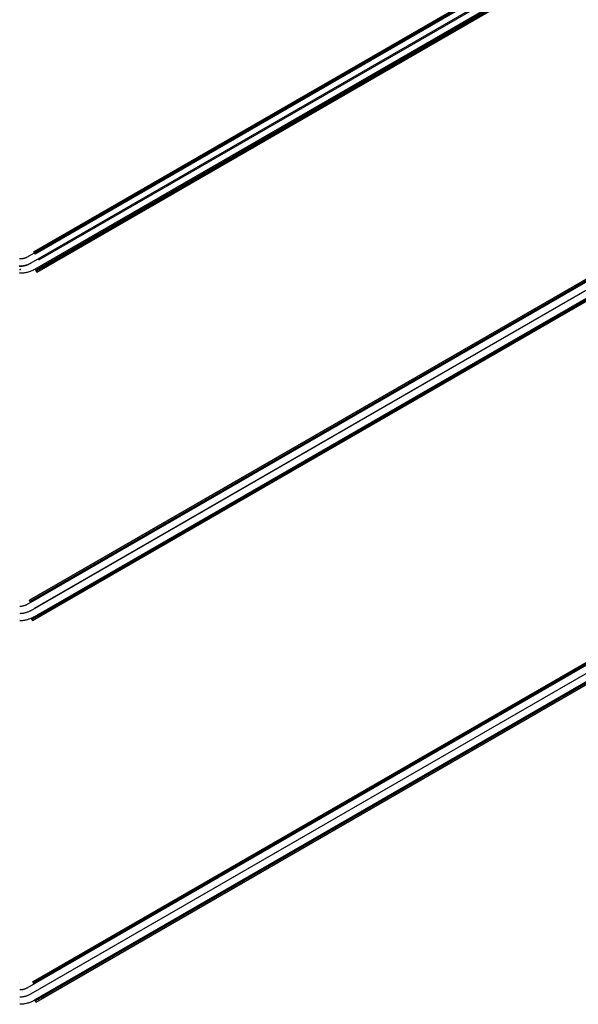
# Model space of a CAD drawing. Header units: millimetres. Extents: x -356 to 356, y -410 to 410.
# Tile 3 of 126: x 0 to 117, y -410 to -204. Entities that reach past the tile are written whole.
import ezdxf

# ---------------------------------------------------------------- set-up
doc = ezdxf.new("R2010")
doc.units = ezdxf.units.MM
doc.header["$MEASUREMENT"] = 0
doc.layers.add('1', color=7, linetype='Continuous')

msp = doc.modelspace()

# ---------------------------------------------------------------- linework, layer by layer
at = {"layer": '1', "color": 252}
for points in [[(218.59, -127.91), (1.59, -253.19)], [(219.34, -129.21), (2.34, -254.49)], [(219.34, -129.21), (2.34, -254.49)], [(2.95, -252.13), (217.72, -128.13)], [(2.95, -252.13), (217.72, -128.13)], [(217.72, -128.13), (2.95, -252.13)], [(217.85, -128.35), (3.07, -252.35)], [(217.97, -128.57), (3.2, -252.57)], [(217.97, -128.57), (3.2, -252.57)], [(217.97, -128.57), (3.2, -252.57)], [(220.09, -130.5), (3.09, -255.79)], [(220.77, -130.41), (3.4, -255.91)], [(3.4, -255.91), (220.77, -130.41)], [(220.9, -130.63), (3.52, -256.13)], [(3.65, -256.35), (221.02, -130.85)], [(3.65, -256.35), (221.02, -130.85)], [(218.72, -129.86), (3.95, -253.86)], [(218.72, -129.86), (3.95, -253.86)], [(219.47, -131.16), (4.7, -255.16)], [(219.72, -131.6), (4.95, -255.6)], [(1.5, -325.91), (281.5, -164.26)], [(2.04, -325.02), (279.17, -165.02)], [(2.04, -325.02), (279.17, -165.02)], [(279.17, -165.02), (2.04, -325.02)], [(279.17, -165.02), (2.04, -325.02)], [(279.3, -165.24), (2.17, -325.24)], [(2.25, -327.21), (282.25, -165.56)], [(2.25, -327.21), (282.25, -165.56)], [(279.42, -165.46), (2.29, -325.46)], [(2.29, -325.46), (279.42, -165.46)], [(279.42, -165.46), (2.29, -325.46)], [(3, -328.51), (283, -166.85)], [(280.17, -166.76), (3.04, -326.76)], [(280.17, -166.76), (3.04, -326.76)], [(282.22, -167.3), (2.49, -328.8)], [(2.49, -328.8), (282.22, -167.3)], [(282.35, -167.52), (2.62, -329.02)], [(2.74, -329.24), (282.47, -167.74)], [(2.74, -329.24), (282.47, -167.74)], [(280.92, -168.05), (3.79, -328.05)], [(281.17, -168.49), (4.04, -328.49)], [(351, -204.38), (1.5, -406.17)], [(351.75, -205.68), (2.25, -407.46)], [(351.75, -205.68), (2.25, -407.46)], [(2.73, -404.88), (350.01, -204.38)], [(2.73, -404.88), (350.01, -204.38)], [(350.01, -204.38), (2.73, -404.88)], [(350.13, -204.59), (2.86, -405.09)], [(350.26, -204.81), (2.98, -405.31)], [(2.98, -405.31), (350.26, -204.81)], [(350.26, -204.81), (2.98, -405.31)], [(352.5, -206.98), (3, -408.76)], [(353.06, -206.66), (3.18, -408.66)], [(3.18, -408.66), (353.06, -206.66)], [(353.18, -206.87), (3.31, -408.87)], [(3.43, -409.09), (353.31, -207.09)], [(3.43, -409.09), (353.31, -207.09)], [(351.01, -206.11), (3.73, -406.61)], [(351.01, -206.11), (3.73, -406.61)], [(351.76, -207.41), (4.48, -407.91)], [(352.01, -207.84), (4.73, -408.34)], [(1.59, -253.19), (1.5, -253.24), (1.41, -253.29), (1.32, -253.33), (1.22, -253.37), (1.13, -253.41), (1.03, -253.44), (0.94, -253.47), (0.84, -253.5), (0.74, -253.52), (0.64, -253.54), (0.54, -253.56), (0.44, -253.57), (0.34, -253.58), (0.24, -253.59), (0.14, -253.59), (0.04, -253.59), (-0.06, -253.59)], [(3.2, -252.57), (2.95, -252.13)], [(2.95, -252.13), (3.2, -252.57)], [(2.34, -254.49), (2.2, -254.56), (2.07, -254.63), (1.93, -254.7), (1.79, -254.76), (1.65, -254.81), (1.51, -254.86), (1.36, -254.91), (1.22, -254.95), (1.07, -254.99), (0.92, -255.02), (0.77, -255.04), (0.62, -255.06), (0.47, -255.08), (0.32, -255.09), (0.16, -255.09), (0.01, -255.09), (-0.14, -255.09)], [(2.34, -254.49), (2.2, -254.56), (2.07, -254.63), (1.93, -254.7), (1.79, -254.76), (1.65, -254.81), (1.51, -254.86), (1.36, -254.91), (1.22, -254.95), (1.07, -254.99), (0.92, -255.02), (0.77, -255.04), (0.62, -255.06), (0.47, -255.08), (0.32, -255.09), (0.16, -255.09), (0.01, -255.09), (-0.14, -255.09)], [(4.7, -255.16), (4.95, -255.6)], [(3.09, -255.79), (2.91, -255.89), (2.73, -255.98), (2.55, -256.07), (2.36, -256.15), (2.17, -256.22), (1.98, -256.29), (1.79, -256.35), (1.59, -256.4), (1.39, -256.45), (1.2, -256.49), (1, -256.52), (0.8, -256.55), (0.59, -256.57), (0.39, -256.59), (0.19, -256.59), (-0.01, -256.59)], [(3.4, -255.91), (3.65, -256.35)], [(3.65, -256.35), (3.4, -255.91)], [(3.65, -256.35), (3.4, -255.91)], [(4.3, -255.97), (4.05, -255.54)], [(2.29, -325.46), (2.04, -325.02)], [(2.04, -325.02), (2.29, -325.46)], [(1.5, -325.91), (1.41, -325.96), (1.33, -326.01), (1.24, -326.05), (1.15, -326.09), (1.06, -326.12), (0.96, -326.16), (0.87, -326.19), (0.78, -326.21), (0.68, -326.24), (0.59, -326.26), (0.49, -326.28), (0.39, -326.29), (0.29, -326.3), (0.2, -326.31), (0.1, -326.31), (0, -326.32)], [(2.25, -327.21), (2.12, -327.28), (1.99, -327.35), (1.86, -327.42), (1.72, -327.47), (1.59, -327.53), (1.45, -327.58), (1.31, -327.62), (1.16, -327.66), (1.02, -327.7), (0.88, -327.73), (0.73, -327.76), (0.59, -327.78), (0.44, -327.79), (0.29, -327.81), (0.15, -327.81), (0, -327.82)], [(2.25, -327.21), (2.12, -327.28), (1.99, -327.35), (1.86, -327.42), (1.72, -327.47), (1.59, -327.53), (1.45, -327.58), (1.31, -327.62), (1.16, -327.66), (1.02, -327.7), (0.88, -327.73), (0.73, -327.76), (0.59, -327.78), (0.44, -327.79), (0.29, -327.81), (0.15, -327.81), (0, -327.82)], [(3, -328.51), (2.83, -328.61), (2.65, -328.7), (2.48, -328.78), (2.3, -328.86), (2.11, -328.93), (1.93, -329), (1.74, -329.06), (1.55, -329.11), (1.36, -329.16), (1.17, -329.2), (0.98, -329.24), (0.78, -329.26), (0.59, -329.29), (0.39, -329.3), (0.2, -329.31), (0, -329.32)], [(2.49, -328.8), (2.74, -329.24)], [(2.74, -329.24), (2.49, -328.8)], [(2.74, -329.24), (2.49, -328.8)], [(3.39, -328.86), (3.14, -328.43)], [(3.79, -328.05), (4.04, -328.49)], [(2.98, -405.31), (2.73, -404.88)], [(2.73, -404.88), (2.98, -405.31)], [(1.5, -406.17), (1.41, -406.21), (1.33, -406.26), (1.24, -406.3), (1.15, -406.34), (1.06, -406.38), (0.96, -406.41), (0.87, -406.44), (0.78, -406.47), (0.68, -406.49), (0.59, -406.51), (0.49, -406.53), (0.39, -406.54), (0.29, -406.55), (0.2, -406.56), (0.1, -406.57), (0, -406.57)], [(2.25, -407.46), (2.12, -407.54), (1.99, -407.6), (1.86, -407.67), (1.72, -407.73), (1.59, -407.78), (1.45, -407.83), (1.31, -407.87), (1.16, -407.91), (1.02, -407.95), (0.88, -407.98), (0.73, -408.01), (0.59, -408.03), (0.44, -408.05), (0.29, -408.06), (0.15, -408.07), (0, -408.07)], [(2.25, -407.46), (2.12, -407.54), (1.99, -407.6), (1.86, -407.67), (1.72, -407.73), (1.59, -407.78), (1.45, -407.83), (1.31, -407.87), (1.16, -407.91), (1.02, -407.95), (0.88, -407.98), (0.73, -408.01), (0.59, -408.03), (0.44, -408.05), (0.29, -408.06), (0.15, -408.07), (0, -408.07)], [(4.48, -407.91), (4.73, -408.34)], [(3, -408.76), (2.83, -408.86), (2.65, -408.95), (2.48, -409.03), (2.3, -409.11), (2.11, -409.18), (1.93, -409.25), (1.74, -409.31), (1.55, -409.36), (1.36, -409.41), (1.17, -409.45), (0.98, -409.49), (0.78, -409.52), (0.59, -409.54), (0.39, -409.55), (0.2, -409.56), (0, -409.57)], [(3.18, -408.66), (3.43, -409.09)], [(3.43, -409.09), (3.18, -408.66)], [(3.43, -409.09), (3.18, -408.66)], [(4.08, -408.72), (3.83, -408.28)]]:
    msp.add_lwpolyline(points, dxfattribs=at)
at = {"layer": '1', "color": 252, "extrusion": (0.866025, 0.5, 0)}
for points in [[(-223.06, -430), (-223.06, -429.95), (-223.06, -429.9), (-223.06, -429.84), (-223.05, -429.79), (-223.04, -429.74), (-223.03, -429.69), (-223.02, -429.64), (-223.01, -429.59), (-222.99, -429.54), (-222.98, -429.49), (-222.96, -429.44), (-222.94, -429.4), (-222.92, -429.35), (-222.89, -429.3), (-222.87, -429.26), (-222.84, -429.21), (-222.81, -429.17), (-222.78, -429.13), (-222.75, -429.09), (-222.72, -429.04), (-222.69, -429.01), (-222.65, -428.97), (-222.62, -428.93), (-222.58, -428.89), (-222.54, -428.86), (-222.5, -428.83), (-222.46, -428.8), (-222.42, -428.77), (-222.37, -428.74), (-222.33, -428.71), (-222.28, -428.68), (-222.24, -428.66), (-222.19, -428.64), (-222.14, -428.62), (-222.1, -428.6), (-222.05, -428.58), (-222, -428.56), (-221.95, -428.55), (-221.9, -428.54), (-221.85, -428.53), (-221.8, -428.52), (-221.74, -428.51), (-221.69, -428.51), (-221.64, -428.5), (-221.59, -428.5), (-221.54, -428.5), (-221.49, -428.5), (-221.43, -428.51), (-221.38, -428.51), (-221.33, -428.52), (-221.28, -428.53), (-221.23, -428.54), (-221.18, -428.55), (-221.13, -428.56), (-221.08, -428.58), (-221.03, -428.6), (-220.98, -428.62), (-220.94, -428.64), (-220.89, -428.66), (-220.84, -428.68), (-220.8, -428.71), (-220.76, -428.74), (-220.71, -428.77), (-220.67, -428.8), (-220.63, -428.83), (-220.59, -428.86), (-220.55, -428.89), (-220.51, -428.93), (-220.48, -428.97), (-220.44, -429.01), (-220.41, -429.04), (-220.38, -429.09), (-220.34, -429.13), (-220.32, -429.17), (-220.29, -429.21), (-220.26, -429.26), (-220.24, -429.3), (-220.21, -429.35), (-220.19, -429.4), (-220.17, -429.44), (-220.15, -429.49), (-220.14, -429.54), (-220.12, -429.59), (-220.11, -429.64), (-220.1, -429.69), (-220.09, -429.74), (-220.08, -429.79), (-220.07, -429.84), (-220.07, -429.9), (-220.07, -429.95), (-220.06, -430)], [(-220.06, -430), (-220.07, -430.05), (-220.07, -430.1), (-220.07, -430.16), (-220.08, -430.21), (-220.09, -430.26), (-220.1, -430.31), (-220.11, -430.36), (-220.12, -430.41), (-220.14, -430.46), (-220.15, -430.51), (-220.17, -430.56), (-220.19, -430.6), (-220.21, -430.65), (-220.24, -430.7), (-220.26, -430.74), (-220.29, -430.79), (-220.32, -430.83), (-220.34, -430.87), (-220.38, -430.91), (-220.41, -430.96), (-220.44, -430.99), (-220.48, -431.03), (-220.51, -431.07), (-220.55, -431.11), (-220.59, -431.14), (-220.63, -431.17), (-220.67, -431.2), (-220.71, -431.23), (-220.76, -431.26), (-220.8, -431.29), (-220.84, -431.32), (-220.89, -431.34), (-220.94, -431.36), (-220.98, -431.38), (-221.03, -431.4), (-221.08, -431.42), (-221.13, -431.44), (-221.18, -431.45), (-221.23, -431.46), (-221.28, -431.47), (-221.33, -431.48), (-221.38, -431.49), (-221.43, -431.49), (-221.49, -431.5), (-221.54, -431.5), (-221.59, -431.5), (-221.64, -431.5), (-221.69, -431.49), (-221.74, -431.49), (-221.8, -431.48), (-221.85, -431.47), (-221.9, -431.46), (-221.95, -431.45), (-222, -431.44), (-222.05, -431.42), (-222.1, -431.4), (-222.14, -431.38), (-222.19, -431.36), (-222.24, -431.34), (-222.28, -431.32), (-222.33, -431.29), (-222.37, -431.26), (-222.42, -431.23), (-222.46, -431.2), (-222.5, -431.17), (-222.54, -431.14), (-222.58, -431.11), (-222.62, -431.07), (-222.65, -431.03), (-222.69, -430.99), (-222.72, -430.96), (-222.75, -430.91), (-222.78, -430.87), (-222.81, -430.83), (-222.84, -430.79), (-222.87, -430.74), (-222.89, -430.7), (-222.92, -430.65), (-222.94, -430.6), (-222.96, -430.56), (-222.98, -430.51), (-222.99, -430.46), (-223.01, -430.41), (-223.02, -430.36), (-223.03, -430.31), (-223.04, -430.26), (-223.05, -430.21), (-223.06, -430.16), (-223.06, -430.1), (-223.06, -430.05), (-223.06, -430)], [(-219.83, -430), (-219.83, -429.96), (-219.83, -429.91), (-219.83, -429.87), (-219.84, -429.82), (-219.84, -429.77), (-219.85, -429.73), (-219.85, -429.68), (-219.86, -429.64), (-219.87, -429.59), (-219.88, -429.54), (-219.89, -429.5), (-219.9, -429.45), (-219.92, -429.4), (-219.93, -429.36), (-219.95, -429.31), (-219.97, -429.26), (-219.99, -429.22), (-220.01, -429.17), (-220.03, -429.13), (-220.05, -429.08), (-220.07, -429.04), (-220.1, -428.99), (-220.13, -428.95), (-220.15, -428.91), (-220.18, -428.86), (-220.21, -428.82), (-220.24, -428.78), (-220.27, -428.74), (-220.31, -428.7), (-220.34, -428.66), (-220.38, -428.62), (-220.41, -428.59), (-220.45, -428.55), (-220.49, -428.51), (-220.53, -428.48), (-220.57, -428.45), (-220.61, -428.42), (-220.65, -428.38), (-220.69, -428.35), (-220.73, -428.33), (-220.78, -428.3), (-220.82, -428.27), (-220.86, -428.25), (-220.91, -428.22), (-220.95, -428.2), (-221, -428.18), (-221.04, -428.16), (-221.09, -428.14), (-221.14, -428.12), (-221.18, -428.11), (-221.23, -428.09), (-221.28, -428.08), (-221.32, -428.06), (-221.37, -428.05), (-221.42, -428.04), (-221.46, -428.03), (-221.51, -428.03), (-221.56, -428.02), (-221.6, -428.01), (-221.65, -428.01), (-221.69, -428), (-221.74, -428), (-221.78, -428), (-221.83, -428), (-221.87, -428), (-221.92, -428), (-221.96, -428), (-222.01, -428.01), (-222.05, -428.01), (-222.1, -428.02), (-222.14, -428.03), (-222.19, -428.03), (-222.24, -428.04), (-222.28, -428.05), (-222.33, -428.06), (-222.38, -428.08), (-222.42, -428.09), (-222.47, -428.11), (-222.52, -428.12), (-222.56, -428.14), (-222.61, -428.16), (-222.66, -428.18), (-222.7, -428.2), (-222.75, -428.22), (-222.79, -428.25), (-222.83, -428.27), (-222.88, -428.3), (-222.92, -428.33), (-222.96, -428.35), (-223.01, -428.38), (-223.05, -428.42), (-223.09, -428.45), (-223.13, -428.48), (-223.17, -428.51), (-223.2, -428.55), (-223.24, -428.59), (-223.28, -428.62), (-223.31, -428.66), (-223.35, -428.7), (-223.38, -428.74), (-223.41, -428.78), (-223.44, -428.82), (-223.47, -428.86), (-223.5, -428.91), (-223.53, -428.95), (-223.55, -428.99), (-223.58, -429.04), (-223.6, -429.08), (-223.63, -429.13), (-223.65, -429.17), (-223.67, -429.22), (-223.69, -429.26), (-223.7, -429.31), (-223.72, -429.36), (-223.74, -429.4), (-223.75, -429.45), (-223.76, -429.5), (-223.77, -429.54), (-223.78, -429.59), (-223.79, -429.64), (-223.8, -429.68), (-223.81, -429.73), (-223.81, -429.77), (-223.82, -429.82), (-223.82, -429.87), (-223.83, -429.91), (-223.83, -429.96), (-223.83, -430)], [(-223.33, -430), (-223.33, -429.97), (-223.33, -429.93), (-223.32, -429.9), (-223.32, -429.87), (-223.32, -429.83), (-223.31, -429.8), (-223.31, -429.76), (-223.3, -429.73), (-223.3, -429.69), (-223.29, -429.66), (-223.28, -429.62), (-223.27, -429.59), (-223.26, -429.55), (-223.25, -429.52), (-223.23, -429.48), (-223.22, -429.45), (-223.21, -429.41), (-223.19, -429.38), (-223.18, -429.34), (-223.16, -429.31), (-223.14, -429.28), (-223.12, -429.24), (-223.1, -429.21), (-223.08, -429.18), (-223.06, -429.15), (-223.04, -429.12), (-223.02, -429.08), (-222.99, -429.05), (-222.97, -429.02), (-222.94, -429), (-222.91, -428.97), (-222.89, -428.94), (-222.86, -428.91), (-222.83, -428.89), (-222.8, -428.86), (-222.77, -428.84), (-222.74, -428.81), (-222.71, -428.79), (-222.68, -428.77), (-222.65, -428.74), (-222.62, -428.72), (-222.58, -428.7), (-222.55, -428.69), (-222.52, -428.67), (-222.48, -428.65), (-222.45, -428.63), (-222.41, -428.62), (-222.38, -428.61), (-222.34, -428.59), (-222.31, -428.58), (-222.27, -428.57), (-222.24, -428.56), (-222.2, -428.55), (-222.17, -428.54), (-222.13, -428.53), (-222.1, -428.53), (-222.07, -428.52), (-222.03, -428.51), (-222, -428.51), (-221.96, -428.51), (-221.93, -428.5), (-221.89, -428.5), (-221.86, -428.5), (-221.83, -428.5), (-221.79, -428.5), (-221.76, -428.5), (-221.73, -428.5), (-221.69, -428.51), (-221.66, -428.51), (-221.62, -428.51), (-221.59, -428.52), (-221.55, -428.53), (-221.52, -428.53), (-221.48, -428.54), (-221.45, -428.55), (-221.41, -428.56), (-221.38, -428.57), (-221.34, -428.58), (-221.31, -428.59), (-221.27, -428.61), (-221.24, -428.62), (-221.21, -428.63), (-221.17, -428.65), (-221.14, -428.67), (-221.1, -428.69), (-221.07, -428.7), (-221.04, -428.72), (-221.01, -428.74), (-220.97, -428.77), (-220.94, -428.79), (-220.91, -428.81), (-220.88, -428.84), (-220.85, -428.86), (-220.82, -428.89), (-220.79, -428.91), (-220.77, -428.94), (-220.74, -428.97), (-220.71, -429), (-220.69, -429.02), (-220.66, -429.05), (-220.64, -429.08), (-220.62, -429.12), (-220.59, -429.15), (-220.57, -429.18), (-220.55, -429.21), (-220.53, -429.24), (-220.51, -429.28), (-220.49, -429.31), (-220.48, -429.34), (-220.46, -429.38), (-220.45, -429.41), (-220.43, -429.45), (-220.42, -429.48), (-220.41, -429.52), (-220.4, -429.55), (-220.38, -429.59), (-220.38, -429.62), (-220.37, -429.66), (-220.36, -429.69), (-220.35, -429.73), (-220.35, -429.76), (-220.34, -429.8), (-220.34, -429.83), (-220.33, -429.87), (-220.33, -429.9), (-220.33, -429.93), (-220.33, -429.97), (-220.33, -430)], [(-282.5, -405.6), (-282.5, -405.56), (-282.5, -405.51), (-282.5, -405.47), (-282.51, -405.42), (-282.51, -405.37), (-282.52, -405.33), (-282.53, -405.28), (-282.53, -405.24), (-282.54, -405.19), (-282.55, -405.14), (-282.56, -405.1), (-282.58, -405.05), (-282.59, -405), (-282.61, -404.96), (-282.62, -404.91), (-282.64, -404.86), (-282.66, -404.82), (-282.68, -404.77), (-282.7, -404.73), (-282.72, -404.68), (-282.75, -404.64), (-282.77, -404.59), (-282.8, -404.55), (-282.83, -404.51), (-282.85, -404.46), (-282.88, -404.42), (-282.92, -404.38), (-282.95, -404.34), (-282.98, -404.3), (-283.01, -404.26), (-283.05, -404.22), (-283.09, -404.19), (-283.12, -404.15), (-283.16, -404.11), (-283.2, -404.08), (-283.24, -404.05), (-283.28, -404.02), (-283.32, -403.98), (-283.36, -403.95), (-283.41, -403.93), (-283.45, -403.9), (-283.49, -403.87), (-283.54, -403.85), (-283.58, -403.82), (-283.63, -403.8), (-283.67, -403.78), (-283.72, -403.76), (-283.76, -403.74), (-283.81, -403.72), (-283.86, -403.71), (-283.9, -403.69), (-283.95, -403.68), (-284, -403.66), (-284.04, -403.65), (-284.09, -403.64), (-284.14, -403.63), (-284.18, -403.63), (-284.23, -403.62), (-284.27, -403.61), (-284.32, -403.61), (-284.37, -403.6), (-284.41, -403.6), (-284.46, -403.6), (-284.5, -403.6), (-284.54, -403.6), (-284.59, -403.6), (-284.63, -403.6), (-284.68, -403.61), (-284.73, -403.61), (-284.77, -403.62), (-284.82, -403.63), (-284.86, -403.63), (-284.91, -403.64), (-284.96, -403.65), (-285, -403.66), (-285.05, -403.68), (-285.1, -403.69), (-285.14, -403.71), (-285.19, -403.72), (-285.24, -403.74), (-285.28, -403.76), (-285.33, -403.78), (-285.37, -403.8), (-285.42, -403.82), (-285.46, -403.85), (-285.51, -403.87), (-285.55, -403.9), (-285.59, -403.93), (-285.64, -403.95), (-285.68, -403.98), (-285.72, -404.02), (-285.76, -404.05), (-285.8, -404.08), (-285.84, -404.11), (-285.88, -404.15), (-285.91, -404.19), (-285.95, -404.22), (-285.99, -404.26), (-286.02, -404.3), (-286.05, -404.34), (-286.08, -404.38), (-286.12, -404.42), (-286.15, -404.46), (-286.17, -404.51), (-286.2, -404.55), (-286.23, -404.59), (-286.25, -404.64), (-286.28, -404.68), (-286.3, -404.73), (-286.32, -404.77), (-286.34, -404.82), (-286.36, -404.86), (-286.38, -404.91), (-286.39, -404.96), (-286.41, -405), (-286.42, -405.05), (-286.44, -405.1), (-286.45, -405.14), (-286.46, -405.19), (-286.47, -405.24), (-286.47, -405.28), (-286.48, -405.33), (-286.49, -405.37), (-286.49, -405.42), (-286.5, -405.47), (-286.5, -405.51), (-286.5, -405.56), (-286.5, -405.6)], [(-286, -405.6), (-286, -405.57), (-286, -405.53), (-286, -405.5), (-285.99, -405.47), (-285.99, -405.43), (-285.99, -405.4), (-285.98, -405.36), (-285.97, -405.33), (-285.97, -405.29), (-285.96, -405.26), (-285.95, -405.22), (-285.94, -405.19), (-285.93, -405.15), (-285.92, -405.12), (-285.91, -405.08), (-285.89, -405.05), (-285.88, -405.01), (-285.87, -404.98), (-285.85, -404.94), (-285.83, -404.91), (-285.81, -404.88), (-285.8, -404.84), (-285.78, -404.81), (-285.76, -404.78), (-285.73, -404.75), (-285.71, -404.72), (-285.69, -404.68), (-285.66, -404.65), (-285.64, -404.62), (-285.61, -404.6), (-285.59, -404.57), (-285.56, -404.54), (-285.53, -404.51), (-285.5, -404.49), (-285.48, -404.46), (-285.45, -404.44), (-285.42, -404.41), (-285.38, -404.39), (-285.35, -404.37), (-285.32, -404.34), (-285.29, -404.32), (-285.26, -404.3), (-285.22, -404.29), (-285.19, -404.27), (-285.16, -404.25), (-285.12, -404.23), (-285.09, -404.22), (-285.05, -404.21), (-285.02, -404.19), (-284.98, -404.18), (-284.95, -404.17), (-284.91, -404.16), (-284.88, -404.15), (-284.84, -404.14), (-284.81, -404.13), (-284.77, -404.13), (-284.74, -404.12), (-284.7, -404.11), (-284.67, -404.11), (-284.63, -404.11), (-284.6, -404.1), (-284.57, -404.1), (-284.53, -404.1), (-284.5, -404.1), (-284.47, -404.1), (-284.43, -404.1), (-284.4, -404.1), (-284.37, -404.11), (-284.33, -404.11), (-284.3, -404.11), (-284.26, -404.12), (-284.23, -404.13), (-284.19, -404.13), (-284.16, -404.14), (-284.12, -404.15), (-284.09, -404.16), (-284.05, -404.17), (-284.02, -404.18), (-283.98, -404.19), (-283.95, -404.21), (-283.91, -404.22), (-283.88, -404.23), (-283.84, -404.25), (-283.81, -404.27), (-283.78, -404.29), (-283.74, -404.3), (-283.71, -404.32), (-283.68, -404.34), (-283.65, -404.37), (-283.62, -404.39), (-283.58, -404.41), (-283.55, -404.44), (-283.52, -404.46), (-283.5, -404.49), (-283.47, -404.51), (-283.44, -404.54), (-283.41, -404.57), (-283.39, -404.6), (-283.36, -404.62), (-283.34, -404.65), (-283.31, -404.68), (-283.29, -404.72), (-283.27, -404.75), (-283.24, -404.78), (-283.22, -404.81), (-283.2, -404.84), (-283.19, -404.88), (-283.17, -404.91), (-283.15, -404.94), (-283.13, -404.98), (-283.12, -405.01), (-283.11, -405.05), (-283.09, -405.08), (-283.08, -405.12), (-283.07, -405.15), (-283.06, -405.19), (-283.05, -405.22), (-283.04, -405.26), (-283.03, -405.29), (-283.03, -405.33), (-283.02, -405.36), (-283.01, -405.4), (-283.01, -405.43), (-283.01, -405.47), (-283, -405.5), (-283, -405.53), (-283, -405.57), (-283, -405.6)], [(-283, -405.6), (-283, -405.55), (-283, -405.5), (-283.01, -405.44), (-283.01, -405.39), (-283.02, -405.34), (-283.03, -405.29), (-283.04, -405.24), (-283.06, -405.19), (-283.07, -405.14), (-283.09, -405.09), (-283.11, -405.04), (-283.13, -405), (-283.15, -404.95), (-283.17, -404.9), (-283.2, -404.86), (-283.22, -404.81), (-283.25, -404.77), (-283.28, -404.73), (-283.31, -404.69), (-283.34, -404.64), (-283.38, -404.61), (-283.41, -404.57), (-283.45, -404.53), (-283.49, -404.49), (-283.52, -404.46), (-283.56, -404.43), (-283.61, -404.4), (-283.65, -404.37), (-283.69, -404.34), (-283.74, -404.31), (-283.78, -404.28), (-283.83, -404.26), (-283.87, -404.24), (-283.92, -404.22), (-283.97, -404.2), (-284.02, -404.18), (-284.07, -404.16), (-284.12, -404.15), (-284.17, -404.14), (-284.22, -404.13), (-284.27, -404.12), (-284.32, -404.11), (-284.37, -404.11), (-284.42, -404.1), (-284.47, -404.1), (-284.53, -404.1), (-284.58, -404.1), (-284.63, -404.11), (-284.68, -404.11), (-284.73, -404.12), (-284.78, -404.13), (-284.83, -404.14), (-284.88, -404.15), (-284.93, -404.16), (-284.98, -404.18), (-285.03, -404.2), (-285.08, -404.22), (-285.13, -404.24), (-285.17, -404.26), (-285.22, -404.28), (-285.26, -404.31), (-285.31, -404.34), (-285.35, -404.37), (-285.39, -404.4), (-285.44, -404.43), (-285.48, -404.46), (-285.51, -404.49), (-285.55, -404.53), (-285.59, -404.57), (-285.62, -404.61), (-285.66, -404.64), (-285.69, -404.69), (-285.72, -404.73), (-285.75, -404.77), (-285.78, -404.81), (-285.8, -404.86), (-285.83, -404.9), (-285.85, -404.95), (-285.87, -405), (-285.89, -405.04), (-285.91, -405.09), (-285.93, -405.14), (-285.94, -405.19), (-285.96, -405.24), (-285.97, -405.29), (-285.98, -405.34), (-285.99, -405.39), (-285.99, -405.44), (-286, -405.5), (-286, -405.55), (-286, -405.6)], [(-286, -405.6), (-286, -405.65), (-286, -405.7), (-285.99, -405.76), (-285.99, -405.81), (-285.98, -405.86), (-285.97, -405.91), (-285.96, -405.96), (-285.94, -406.01), (-285.93, -406.06), (-285.91, -406.11), (-285.89, -406.16), (-285.87, -406.2), (-285.85, -406.25), (-285.83, -406.3), (-285.8, -406.34), (-285.78, -406.39), (-285.75, -406.43), (-285.72, -406.47), (-285.69, -406.51), (-285.66, -406.56), (-285.62, -406.59), (-285.59, -406.63), (-285.55, -406.67), (-285.51, -406.71), (-285.48, -406.74), (-285.44, -406.77), (-285.39, -406.8), (-285.35, -406.83), (-285.31, -406.86), (-285.26, -406.89), (-285.22, -406.92), (-285.17, -406.94), (-285.13, -406.96), (-285.08, -406.98), (-285.03, -407), (-284.98, -407.02), (-284.93, -407.04), (-284.88, -407.05), (-284.83, -407.06), (-284.78, -407.07), (-284.73, -407.08), (-284.68, -407.09), (-284.63, -407.09), (-284.58, -407.1), (-284.53, -407.1), (-284.47, -407.1), (-284.42, -407.1), (-284.37, -407.09), (-284.32, -407.09), (-284.27, -407.08), (-284.22, -407.07), (-284.17, -407.06), (-284.12, -407.05), (-284.07, -407.04), (-284.02, -407.02), (-283.97, -407), (-283.92, -406.98), (-283.87, -406.96), (-283.83, -406.94), (-283.78, -406.92), (-283.74, -406.89), (-283.69, -406.86), (-283.65, -406.83), (-283.61, -406.8), (-283.56, -406.77), (-283.52, -406.74), (-283.49, -406.71), (-283.45, -406.67), (-283.41, -406.63), (-283.38, -406.59), (-283.34, -406.56), (-283.31, -406.51), (-283.28, -406.47), (-283.25, -406.43), (-283.22, -406.39), (-283.2, -406.34), (-283.17, -406.3), (-283.15, -406.25), (-283.13, -406.2), (-283.11, -406.16), (-283.09, -406.11), (-283.07, -406.06), (-283.06, -406.01), (-283.04, -405.96), (-283.03, -405.91), (-283.02, -405.86), (-283.01, -405.81), (-283.01, -405.76), (-283, -405.7), (-283, -405.65), (-283, -405.6)], [(-352, -381.6), (-352, -381.56), (-352, -381.51), (-352, -381.47), (-352.01, -381.42), (-352.01, -381.37), (-352.02, -381.33), (-352.03, -381.28), (-352.03, -381.24), (-352.04, -381.19), (-352.05, -381.14), (-352.06, -381.1), (-352.08, -381.05), (-352.09, -381), (-352.11, -380.96), (-352.12, -380.91), (-352.14, -380.86), (-352.16, -380.82), (-352.18, -380.77), (-352.2, -380.73), (-352.22, -380.68), (-352.25, -380.64), (-352.27, -380.59), (-352.3, -380.55), (-352.33, -380.51), (-352.35, -380.46), (-352.38, -380.42), (-352.42, -380.38), (-352.45, -380.34), (-352.48, -380.3), (-352.51, -380.26), (-352.55, -380.22), (-352.59, -380.19), (-352.62, -380.15), (-352.66, -380.11), (-352.7, -380.08), (-352.74, -380.05), (-352.78, -380.02), (-352.82, -379.98), (-352.86, -379.95), (-352.91, -379.93), (-352.95, -379.9), (-352.99, -379.87), (-353.04, -379.85), (-353.08, -379.82), (-353.13, -379.8), (-353.17, -379.78), (-353.22, -379.76), (-353.26, -379.74), (-353.31, -379.72), (-353.36, -379.71), (-353.4, -379.69), (-353.45, -379.68), (-353.5, -379.66), (-353.54, -379.65), (-353.59, -379.64), (-353.64, -379.63), (-353.68, -379.63), (-353.73, -379.62), (-353.77, -379.61), (-353.82, -379.61), (-353.87, -379.6), (-353.91, -379.6), (-353.96, -379.6), (-354, -379.6), (-354.04, -379.6), (-354.09, -379.6), (-354.13, -379.6), (-354.18, -379.61), (-354.23, -379.61), (-354.27, -379.62), (-354.32, -379.63), (-354.36, -379.63), (-354.41, -379.64), (-354.46, -379.65), (-354.5, -379.66), (-354.55, -379.68), (-354.6, -379.69), (-354.64, -379.71), (-354.69, -379.72), (-354.74, -379.74), (-354.78, -379.76), (-354.83, -379.78), (-354.87, -379.8), (-354.92, -379.82), (-354.96, -379.85), (-355.01, -379.87), (-355.05, -379.9), (-355.09, -379.93), (-355.14, -379.95), (-355.18, -379.98), (-355.22, -380.02), (-355.26, -380.05), (-355.3, -380.08), (-355.34, -380.11), (-355.38, -380.15), (-355.41, -380.19), (-355.45, -380.22), (-355.49, -380.26), (-355.52, -380.3), (-355.55, -380.34), (-355.58, -380.38), (-355.62, -380.42), (-355.65, -380.46), (-355.67, -380.51), (-355.7, -380.55), (-355.73, -380.59), (-355.75, -380.64), (-355.78, -380.68), (-355.8, -380.73), (-355.82, -380.77), (-355.84, -380.82), (-355.86, -380.86), (-355.88, -380.91), (-355.89, -380.96), (-355.91, -381), (-355.92, -381.05), (-355.94, -381.1), (-355.95, -381.14), (-355.96, -381.19), (-355.97, -381.24), (-355.97, -381.28), (-355.98, -381.33), (-355.99, -381.37), (-355.99, -381.42), (-356, -381.47), (-356, -381.51), (-356, -381.56), (-356, -381.6)], [(-355.5, -381.6), (-355.5, -381.57), (-355.5, -381.53), (-355.5, -381.5), (-355.49, -381.47), (-355.49, -381.43), (-355.49, -381.4), (-355.48, -381.36), (-355.47, -381.33), (-355.47, -381.29), (-355.46, -381.26), (-355.45, -381.22), (-355.44, -381.19), (-355.43, -381.15), (-355.42, -381.12), (-355.41, -381.08), (-355.39, -381.05), (-355.38, -381.01), (-355.37, -380.98), (-355.35, -380.94), (-355.33, -380.91), (-355.31, -380.88), (-355.3, -380.84), (-355.28, -380.81), (-355.26, -380.78), (-355.23, -380.75), (-355.21, -380.72), (-355.19, -380.68), (-355.16, -380.65), (-355.14, -380.62), (-355.11, -380.6), (-355.09, -380.57), (-355.06, -380.54), (-355.03, -380.51), (-355, -380.49), (-354.98, -380.46), (-354.95, -380.44), (-354.92, -380.41), (-354.88, -380.39), (-354.85, -380.37), (-354.82, -380.34), (-354.79, -380.32), (-354.76, -380.3), (-354.72, -380.29), (-354.69, -380.27), (-354.66, -380.25), (-354.62, -380.23), (-354.59, -380.22), (-354.55, -380.21), (-354.52, -380.19), (-354.48, -380.18), (-354.45, -380.17), (-354.41, -380.16), (-354.38, -380.15), (-354.34, -380.14), (-354.31, -380.13), (-354.27, -380.13), (-354.24, -380.12), (-354.2, -380.11), (-354.17, -380.11), (-354.13, -380.11), (-354.1, -380.1), (-354.07, -380.1), (-354.03, -380.1), (-354, -380.1), (-353.97, -380.1), (-353.93, -380.1), (-353.9, -380.1), (-353.87, -380.11), (-353.83, -380.11), (-353.8, -380.11), (-353.76, -380.12), (-353.73, -380.13), (-353.69, -380.13), (-353.66, -380.14), (-353.62, -380.15), (-353.59, -380.16), (-353.55, -380.17), (-353.52, -380.18), (-353.48, -380.19), (-353.45, -380.21), (-353.41, -380.22), (-353.38, -380.23), (-353.34, -380.25), (-353.31, -380.27), (-353.28, -380.29), (-353.24, -380.3), (-353.21, -380.32), (-353.18, -380.34), (-353.15, -380.37), (-353.12, -380.39), (-353.08, -380.41), (-353.05, -380.44), (-353.02, -380.46), (-353, -380.49), (-352.97, -380.51), (-352.94, -380.54), (-352.91, -380.57), (-352.89, -380.6), (-352.86, -380.62), (-352.84, -380.65), (-352.81, -380.68), (-352.79, -380.72), (-352.77, -380.75), (-352.74, -380.78), (-352.72, -380.81), (-352.7, -380.84), (-352.69, -380.88), (-352.67, -380.91), (-352.65, -380.94), (-352.63, -380.98), (-352.62, -381.01), (-352.61, -381.05), (-352.59, -381.08), (-352.58, -381.12), (-352.57, -381.15), (-352.56, -381.19), (-352.55, -381.22), (-352.54, -381.26), (-352.53, -381.29), (-352.53, -381.33), (-352.52, -381.36), (-352.51, -381.4), (-352.51, -381.43), (-352.51, -381.47), (-352.5, -381.5), (-352.5, -381.53), (-352.5, -381.57), (-352.5, -381.6)], [(-355.5, -381.6), (-355.5, -381.55), (-355.5, -381.5), (-355.49, -381.44), (-355.49, -381.39), (-355.48, -381.34), (-355.47, -381.29), (-355.46, -381.24), (-355.44, -381.19), (-355.43, -381.14), (-355.41, -381.09), (-355.39, -381.04), (-355.37, -381), (-355.35, -380.95), (-355.33, -380.9), (-355.3, -380.86), (-355.28, -380.81), (-355.25, -380.77), (-355.22, -380.73), (-355.19, -380.69), (-355.16, -380.64), (-355.12, -380.61), (-355.09, -380.57), (-355.05, -380.53), (-355.01, -380.49), (-354.98, -380.46), (-354.94, -380.43), (-354.89, -380.4), (-354.85, -380.37), (-354.81, -380.34), (-354.76, -380.31), (-354.72, -380.28), (-354.67, -380.26), (-354.63, -380.24), (-354.58, -380.22), (-354.53, -380.2), (-354.48, -380.18), (-354.43, -380.16), (-354.38, -380.15), (-354.33, -380.14), (-354.28, -380.13), (-354.23, -380.12), (-354.18, -380.11), (-354.13, -380.11), (-354.08, -380.1), (-354.03, -380.1), (-353.97, -380.1), (-353.92, -380.1), (-353.87, -380.11), (-353.82, -380.11), (-353.77, -380.12), (-353.72, -380.13), (-353.67, -380.14), (-353.62, -380.15), (-353.57, -380.16), (-353.52, -380.18), (-353.47, -380.2), (-353.42, -380.22), (-353.37, -380.24), (-353.33, -380.26), (-353.28, -380.28), (-353.24, -380.31), (-353.19, -380.34), (-353.15, -380.37), (-353.11, -380.4), (-353.06, -380.43), (-353.02, -380.46), (-352.99, -380.49), (-352.95, -380.53), (-352.91, -380.57), (-352.88, -380.61), (-352.84, -380.64), (-352.81, -380.69), (-352.78, -380.73), (-352.75, -380.77), (-352.72, -380.81), (-352.7, -380.86), (-352.67, -380.9), (-352.65, -380.95), (-352.63, -381), (-352.61, -381.04), (-352.59, -381.09), (-352.57, -381.14), (-352.56, -381.19), (-352.54, -381.24), (-352.53, -381.29), (-352.52, -381.34), (-352.51, -381.39), (-352.51, -381.44), (-352.5, -381.5), (-352.5, -381.55), (-352.5, -381.6)], [(-352.5, -381.6), (-352.5, -381.65), (-352.5, -381.7), (-352.51, -381.76), (-352.51, -381.81), (-352.52, -381.86), (-352.53, -381.91), (-352.54, -381.96), (-352.56, -382.01), (-352.57, -382.06), (-352.59, -382.11), (-352.61, -382.16), (-352.63, -382.2), (-352.65, -382.25), (-352.67, -382.3), (-352.7, -382.34), (-352.72, -382.39), (-352.75, -382.43), (-352.78, -382.47), (-352.81, -382.51), (-352.84, -382.56), (-352.88, -382.59), (-352.91, -382.63), (-352.95, -382.67), (-352.99, -382.71), (-353.02, -382.74), (-353.06, -382.77), (-353.11, -382.8), (-353.15, -382.83), (-353.19, -382.86), (-353.24, -382.89), (-353.28, -382.92), (-353.33, -382.94), (-353.37, -382.96), (-353.42, -382.98), (-353.47, -383), (-353.52, -383.02), (-353.57, -383.04), (-353.62, -383.05), (-353.67, -383.06), (-353.72, -383.07), (-353.77, -383.08), (-353.82, -383.09), (-353.87, -383.09), (-353.92, -383.1), (-353.97, -383.1), (-354.03, -383.1), (-354.08, -383.1), (-354.13, -383.09), (-354.18, -383.09), (-354.23, -383.08), (-354.28, -383.07), (-354.33, -383.06), (-354.38, -383.05), (-354.43, -383.04), (-354.48, -383.02), (-354.53, -383), (-354.58, -382.98), (-354.63, -382.96), (-354.67, -382.94), (-354.72, -382.92), (-354.76, -382.89), (-354.81, -382.86), (-354.85, -382.83), (-354.89, -382.8), (-354.94, -382.77), (-354.98, -382.74), (-355.01, -382.71), (-355.05, -382.67), (-355.09, -382.63), (-355.12, -382.59), (-355.16, -382.56), (-355.19, -382.51), (-355.22, -382.47), (-355.25, -382.43), (-355.28, -382.39), (-355.3, -382.34), (-355.33, -382.3), (-355.35, -382.25), (-355.37, -382.2), (-355.39, -382.16), (-355.41, -382.11), (-355.43, -382.06), (-355.44, -382.01), (-355.46, -381.96), (-355.47, -381.91), (-355.48, -381.86), (-355.49, -381.81), (-355.49, -381.76), (-355.5, -381.7), (-355.5, -381.65), (-355.5, -381.6)]]:
    msp.add_lwpolyline(points, dxfattribs=at)
at = {"layer": '1', "color": 252, "extrusion": (1, 0, 0)}
for points in [[(-252.13, -435), (-252.13, -430)], [(-252.57, -430), (-252.57, -435)], [(-253.86, -428.5), (-253.86, -428)], [(-255.91, -503.5), (-255.91, -431.5)], [(-256.13, -503.5), (-256.13, -431.5)], [(-256.35, -431.5), (-256.35, -503.5)], [(-325.02, -410.6), (-325.02, -405.6)], [(-325.46, -405.6), (-325.46, -410.6)], [(-326.76, -404.1), (-326.76, -403.6)], [(-328.8, -479.1), (-328.8, -407.1)], [(-329.02, -479.1), (-329.02, -407.1)], [(-329.24, -407.1), (-329.24, -479.1)], [(-404.88, -386.6), (-404.88, -381.6)], [(-405.31, -381.6), (-405.31, -386.6)], [(-406.61, -380.1), (-406.61, -379.6)], [(-408.66, -455.1), (-408.66, -383.1)], [(-408.87, -455.1), (-408.87, -383.1)], [(-409.09, -383.1), (-409.09, -455.1)]]:
    msp.add_lwpolyline(points, dxfattribs=at)
at = {"layer": '1', "color": 80}
msp.add_lwpolyline([(-0.14, -255.09), (0.01, -255.09), (0.16, -255.09), (0.32, -255.09), (0.47, -255.08), (0.62, -255.06), (0.77, -255.04), (0.92, -255.02), (1.07, -254.99), (1.22, -254.95), (1.36, -254.91), (1.51, -254.86), (1.65, -254.81), (1.79, -254.76), (1.93, -254.7), (2.07, -254.63), (2.2, -254.56), (2.34, -254.49)], dxfattribs=at)
at = {"layer": '1', "color": 252, "extrusion": (-0.231455, 0.935414, -0.267261)}
for points in [[(56.73, -480.86), (58.17, -482.42)], [(58.1, -482.48), (56.66, -480.92)], [(56.59, -480.99), (58.03, -482.54)], [(75.11, -476.2), (76.55, -477.76)], [(76.49, -477.82), (75.04, -476.26)], [(74.98, -476.33), (76.42, -477.88)], [(93.63, -473.83), (95.07, -475.39)], [(95, -475.45), (93.56, -473.9)], [(93.49, -473.96), (94.93, -475.52)]]:
    msp.add_lwpolyline(points, dxfattribs=at)
at = {"layer": '1', "color": 80}
msp.add_point((0.09, -255.79, -430), dxfattribs=at)

doc.saveas('drawing.dxf')
